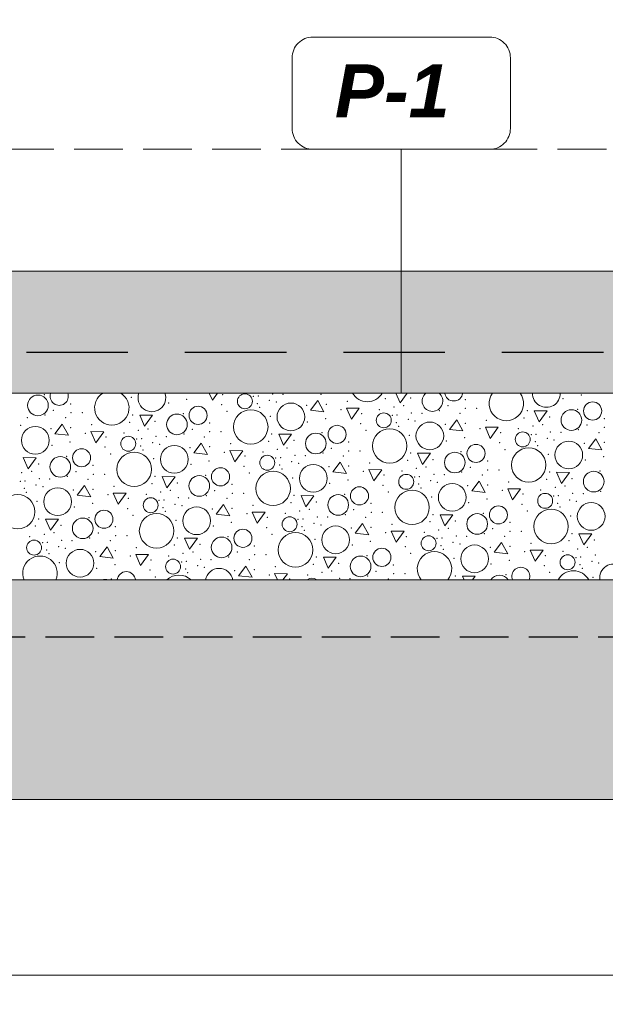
# Model space of a CAD drawing. Header units: millimetres. Extents: x -12989 to 381717, y -50461 to 30884.
# Tile 38 of 63: x 374482 to 375923, y -47765 to -45342. Entities that reach past the tile are written whole.
import ezdxf

# ---------------------------------------------------------------- set-up
doc = ezdxf.new("R2010")
doc.units = ezdxf.units.MM
doc.header["$MEASUREMENT"] = 0
for name, pattern in [('Krawędzie ukryte', [170, 120, -50]), ('Przerywana długa', [390, 250, -140]), ('Wipeout_Contour', [1000, 0, -1000])]:
    doc.linetypes.add(name, pattern=pattern)
for name, color, linetype, lineweight in [('0_Nr_pióra__1', 7, 'Continuous', 13), ('0_Nr_pióra__21', 7, 'Continuous', 25), ('A__STROPY_Nr_pióra__27', 7, 'Continuous', 25), ('A__STROPY_Nr_pióra__49', 7, 'Continuous', 15), ('A__STROPY_Nr_pióra__69', 7, 'Continuous', 13), ('A_OZN_ODNOSNIKI_Nr_pióra__6', 7, 'Continuous', 13), ('A_OZN_ODNOSNIKI_Nr_pióra__85', 7, 'Continuous', 13), ('Nowe_A_OZN_ODNOSNIKI_Nr_pióra__85', 7, 'Continuous', 13), ('Nowe_A_WYM_Nr_pióra__1', 7, 'Continuous', 13), ('Nowe_A_WYM_Nr_pióra__45', 7, 'Continuous', 15), ('Nowe_A_WYM_Nr_pióra__85', 7, 'Continuous', 13)]:
    doc.layers.add(name, color=color, linetype=linetype, lineweight=lineweight)
for name, color, linetype in [('A__STROPY', 7, 'Continuous'), ('A_OZN_ODNOSNIKI', 7, 'Continuous'), ('Nowe_04-ŚCIANY DZIAŁOWE', 7, 'Continuous'), ('Nowe_A_WYM', 7, 'Continuous')]:
    doc.layers.add(name, color=color, linetype=linetype)
for name, color, linetype, lineweight, true_color in [('A__STROPY_Nr_pióra__170', 7, 'Continuous', 5, 0x6a6a6a), ('A__STROPY_Nr_pióra__173', 7, 'Continuous', 5, 0x6a6a6a), ('A__STROPY_Nr_pióra__178', 7, 'Continuous', 5, 0x6a6a6a)]:
    doc.layers.add(name, color=color, linetype=linetype, lineweight=lineweight, true_color=true_color)
doc.styles.add('STYL_AUTOMATYCZNY_5', font='arial.ttf')
doc.styles.add('STYL_AUTOMATYCZNY_6', font='arial.ttf')
doc.dimstyles.new('STYL_AUTOMATYCZNY__2', dxfattribs={"dimtxt": 139.999998, "dimasz": 57, "dimexe": 0.18, "dimexo": 0.0625, "dimgap": 0, "dimtad": 1, "dimtih": 1, "dimtoh": 1, "dimdec": 0, "dimlfac": 0.1, "dimzin": 0, "dimdsep": 46, "dimtxsty": 'STYL_AUTOMATYCZNY_5', "dimblk": 'ARROWHEAD_6', "dimblk1": 'ARROWHEAD_6', "dimblk2": 'ARROWHEAD_6', "dimcen": 0.09, "dimse1": 1, "dimse2": 1, "dimclrd": 7, "dimclre": 7, "dimclrt": 7, "dimadec": 0, "dimazin": 0, "dimtfac": 1, "dimtdec": 4, "dimtmove": 0, "dimatfit": 3, "dimfxl": 0, "dimtolj": 1, "dimtzin": 0, "dimarcsym": 0})
doc.dimstyles.new('STYL_AUTOMATYCZNY__3', dxfattribs={"dimtxt": 0.18, "dimasz": 91.2, "dimexe": 0.18, "dimexo": 0.0625, "dimgap": 0, "dimtad": 0, "dimtih": 1, "dimtoh": 1, "dimdec": 4, "dimzin": 0, "dimdsep": 46, "dimcen": 0.09, "dimadec": 0, "dimazin": 0, "dimtfac": 1, "dimtdec": 4, "dimtmove": 0, "dimatfit": 3, "dimldrblk": 'ARROWHEAD_5', "dimfxl": 0, "dimtolj": 1, "dimtzin": 0, "dimarcsym": 0})

# ---------------------------------------------------------------- blocks, each defined once
blk = doc.blocks.new('ElemPrzekroju_19_1', base_point=(363535.4, -45960.6))
at = {"color": 254, "linetype": 'Wipeout_Contour', "lineweight": 0, "ltscale": 18532288.84054093}
blk.add_wipeout([(364085.4, -40868.8), (364085.4, -45960.6), (365405.4, -45960.6), (365385.4, -45940.6), (365385.4, -44980.6), (365405.4, -44960.6), (365385.4, -44940.6), (365385.4, -43980.6), (365405.4, -43960.6), (365385.4, -43940.6), (365385.4, -42980.6), (365405.4, -42960.6), (365385.4, -42940.6), (365385.4, -42890.6), (365535.4, -42890.6), (365535.4, -42940.6), (365515.4, -42960.6), (365535.4, -42980.6), (365535.4, -43940.6), (365515.4, -43960.6), (365535.4, -43980.6), (365535.4, -44940.6), (365515.4, -44960.6), (365535.4, -44980.6), (365535.4, -45940.6), (365515.4, -45960.6), (368165.8, -45960.6), (368165.8, -43900.6), (369175.8, -43900.6), (369175.8, -45960.6), (377985.4, -45960.6), (377985.4, -40868.8), (377979.8, -40879.2), (376871, -40282.5), (376876.7, -40272), (376874.1, -40270.6), (376865.7, -40301.8), (376827, -40291.4), (376832.2, -40272.1), (371041.4, -38720.5), (371041.4, -38736.8), (371029.4, -38736.8), (371029.4, -38720.5), (365238.6, -40272.1), (365243.8, -40291.4), (365205.1, -40301.8), (365196.8, -40270.6), (365194.1, -40272), (365199.8, -40282.5), (364091, -40879.2)], dxfattribs=at).dxf.layer = 'Nowe_04-ŚCIANY DZIAŁOWE'
blk = doc.blocks.new('*X102', base_point=(363535.4, -45960.6))
at = {"layer": 'A__STROPY_Nr_pióra__178', "color": 251, "linetype": 'Continuous', "lineweight": 5, "true_color": 0x6a6a6a}
for p, q in [((374948.5, -46260.6), (374956.2, -46278.3)), ((374956.2, -46278.3), (374969, -46260.6)), ((375215.7, -46279.2), (375197.6, -46303)), ((375230.8, -46307), (375215.7, -46279.2)), ((375407.8, -46260.6), (375418.3, -46284.7)), ((375418.3, -46284.7), (375435.8, -46260.6)), ((375197.6, -46303), (375230.8, -46307)), ((375286.2, -46297.7), (375298.2, -46325.2)), ((375317.8, -46298), (375286.2, -46297.7)), ((375298.2, -46325.2), (375317.8, -46298)), ((375748.4, -46304.2), (375760.3, -46331.6)), ((375780, -46304.5), (375748.4, -46304.2)), ((375760.3, -46331.6), (375780, -46304.5)), ((374777.5, -46314.9), (374789.4, -46342.3)), ((374809.1, -46315.2), (374777.5, -46314.9)), ((374789.4, -46342.3), (374809.1, -46315.2)), ((375557.7, -46326.1), (375539.5, -46349.9)), ((375572.8, -46353.8), (375557.7, -46326.1)), ((374586.8, -46336.8), (374568.6, -46360.6)), ((374601.9, -46364.5), (374586.8, -46336.8)), ((374657.3, -46355.3), (374669.3, -46382.8)), ((374688.9, -46355.6), (374657.3, -46355.3)), ((374669.3, -46382.8), (374688.9, -46355.6)), ((375539.5, -46349.9), (375572.8, -46353.8)), ((375628.2, -46344.6), (375640.2, -46372)), ((375659.8, -46344.9), (375628.2, -46344.6)), ((375640.2, -46372), (375659.8, -46344.9)), ((374568.6, -46360.6), (374601.9, -46364.5)), ((375119.5, -46361.7), (375131.4, -46389.2)), ((375151.1, -46362), (375119.5, -46361.7)), ((375131.4, -46389.2), (375151.1, -46362)), ((375899.7, -46372.9), (375881.5, -46396.8)), ((375914.8, -46400.7), (375899.7, -46372.9)), ((374928.8, -46383.7), (374910.6, -46407.5)), ((374943.9, -46411.4), (374928.8, -46383.7)), ((374999.3, -46402.2), (375011.2, -46429.6)), ((375030.9, -46402.5), (374999.3, -46402.2)), ((375011.2, -46429.6), (375030.9, -46402.5)), ((375881.5, -46396.8), (375914.8, -46400.7)), ((374490.5, -46419.3), (374502.5, -46446.7)), ((374522.2, -46419.6), (374490.5, -46419.3)), ((374502.5, -46446.7), (374522.2, -46419.6)), ((374910.6, -46407.5), (374943.9, -46411.4)), ((375461.4, -46408.6), (375473.4, -46436)), ((375493.1, -46408.9), (375461.4, -46408.6)), ((375473.4, -46436), (375493.1, -46408.9)), ((375270.7, -46430.5), (375252.6, -46454.3)), ((375285.9, -46458.3), (375270.7, -46430.5)), ((375341.3, -46449), (375353.2, -46476.5)), ((375372.9, -46449.3), (375341.3, -46449)), ((375353.2, -46476.5), (375372.9, -46449.3)), ((374832.5, -46466.2), (374844.5, -46493.6)), ((374864.2, -46466.5), (374832.5, -46466.2)), ((374844.5, -46493.6), (374864.2, -46466.5)), ((375252.6, -46454.3), (375285.9, -46458.3)), ((375612.7, -46477.4), (375594.6, -46501.2)), ((375627.9, -46505.1), (375612.7, -46477.4)), ((375803.4, -46455.4), (375815.4, -46482.9)), ((375835.1, -46455.7), (375803.4, -46455.4)), ((375815.4, -46482.9), (375835.1, -46455.7)), ((374641.8, -46488.1), (374623.7, -46511.9)), ((374657, -46515.8), (374641.8, -46488.1)), ((375594.6, -46501.2), (375627.9, -46505.1)), ((375683.3, -46495.9), (375695.2, -46523.3)), ((375714.9, -46496.2), (375683.3, -46495.9)), ((375695.2, -46523.3), (375714.9, -46496.2)), ((374623.7, -46511.9), (374657, -46515.8)), ((374712.4, -46506.6), (374724.3, -46534)), ((374744, -46506.9), (374712.4, -46506.6)), ((374724.3, -46534), (374744, -46506.9)), ((375174.5, -46513), (375186.5, -46540.5)), ((375206.1, -46513.3), (375174.5, -46513)), ((375186.5, -46540.5), (375206.1, -46513.3)), ((374983.8, -46534.9), (374965.7, -46558.8)), ((374999, -46562.7), (374983.8, -46534.9)), ((374545.6, -46570.6), (374557.6, -46598)), ((374577.2, -46570.9), (374545.6, -46570.6)), ((374557.6, -46598), (374577.2, -46570.9)), ((374965.7, -46558.8), (374999, -46562.7)), ((375054.4, -46553.5), (375066.3, -46580.9)), ((375086, -46553.8), (375054.4, -46553.5)), ((375066.3, -46580.9), (375086, -46553.8)), ((375516.5, -46559.9), (375528.5, -46587.3)), ((375548.1, -46560.2), (375516.5, -46559.9)), ((375528.5, -46587.3), (375548.1, -46560.2)), ((375325.8, -46581.8), (375307.7, -46605.6)), ((375341, -46609.6), (375325.8, -46581.8)), ((374887.6, -46617.4), (374899.5, -46644.9)), ((374919.2, -46617.8), (374887.6, -46617.4)), ((374899.5, -46644.9), (374919.2, -46617.8)), ((375307.7, -46605.6), (375341, -46609.6)), ((375396.4, -46600.3), (375408.3, -46627.8)), ((375428, -46600.6), (375396.4, -46600.3)), ((375408.3, -46627.8), (375428, -46600.6)), ((375858.5, -46606.7), (375870.4, -46634.2)), ((375890.1, -46607), (375858.5, -46606.7)), ((375870.4, -46634.2), (375890.1, -46607)), ((374696.9, -46639.4), (374678.8, -46663.2)), ((374712.1, -46667.1), (374696.9, -46639.4)), ((375667.8, -46628.7), (375649.7, -46652.5)), ((375683, -46656.4), (375667.8, -46628.7)), ((375738.3, -46647.2), (375750.3, -46674.6)), ((375770, -46647.5), (375738.3, -46647.2)), ((374678.8, -46663.2), (374712.1, -46667.1)), ((374767.4, -46657.9), (374779.4, -46685.3)), ((374799.1, -46658.2), (374767.4, -46657.9)), ((374779.4, -46685.3), (374799.1, -46658.2)), ((375229.6, -46664.3), (375241.5, -46691.7)), ((375261.2, -46664.6), (375229.6, -46664.3)), ((375241.5, -46691.7), (375261.2, -46664.6)), ((375649.7, -46652.5), (375683, -46656.4)), ((375750.3, -46674.6), (375770, -46647.5)), ((375038.9, -46686.2), (375020.8, -46710)), ((375054, -46714), (375038.9, -46686.2)), ((375020.8, -46710), (375054, -46714)), ((375109.4, -46704.8), (375116.3, -46720.6)), ((375141.1, -46705.1), (375109.4, -46704.8)), ((375129.8, -46720.6), (375141.1, -46705.1)), ((375571.6, -46711.2), (375575.7, -46720.6)), ((375603.2, -46711.5), (375571.6, -46711.2)), ((375596.6, -46720.6), (375603.2, -46711.5))]:
    blk.add_line(p, q, dxfattribs=at)
for centre, radius in [((374526.9, -46290.9), 25.4), ((375036.2, -46280.8), 18.4), ((375892, -46304.7), 22.3), ((374921.1, -46315.4), 22.3), ((375050.7, -46343.9), 42.4), ((375149.4, -46319.2), 34.1), ((375839.8, -46327.1), 25.4), ((374868.9, -46337.8), 25.4), ((375378.1, -46327.7), 18.4), ((375491.4, -46366), 34.1), ((374520.5, -46376.8), 34.1), ((375263.1, -46362.3), 22.3), ((375392.6, -46390.7), 42.4), ((375720.1, -46374.6), 18.4), ((374749.2, -46385.3), 18.4), ((375210.8, -46384.7), 25.4), ((375833.4, -46412.9), 34.1), ((374634.2, -46419.8), 22.3), ((374862.5, -46423.6), 34.1), ((375605.1, -46409.1), 22.3), ((375734.6, -46437.6), 42.4), ((374581.9, -46442.2), 25.4), ((374763.7, -46448.3), 42.4), ((375091.2, -46432.1), 18.4), ((375552.8, -46431.5), 25.4), ((374976.2, -46466.7), 22.3), ((375105.7, -46495.2), 42.4), ((375204.5, -46470.5), 34.1), ((375894.8, -46478.4), 25.4), ((374923.9, -46489.1), 25.4), ((375433.2, -46479), 18.4), ((374575.6, -46528), 34.1), ((375318.2, -46513.6), 22.3), ((375447.7, -46542), 42.4), ((375546.5, -46517.3), 34.1), ((374476.8, -46552.7), 42.4), ((374804.3, -46536.6), 18.4), ((375265.9, -46535.9), 25.4), ((375775.2, -46525.8), 18.4), ((374689.3, -46571.1), 22.3), ((374917.6, -46574.9), 34.1), ((375660.2, -46560.4), 22.3), ((375789.7, -46588.9), 42.4), ((375888.5, -46564.2), 34.1), ((374637, -46593.5), 25.4), ((374818.8, -46599.6), 42.4), ((375146.3, -46583.4), 18.4), ((375607.9, -46582.8), 25.4), ((375031.3, -46618), 22.3), ((375259.5, -46621.8), 34.1), ((374517.4, -46641), 18.4), ((374979, -46640.4), 25.4), ((375160.8, -46646.5), 42.4), ((375488.3, -46630.3), 18.4), ((374630.6, -46679.3), 34.1), ((375373.3, -46664.9), 22.3), ((375601.5, -46668.6), 34.1), ((374859.4, -46687.8), 18.4), ((375321, -46687.2), 25.4), ((375830.3, -46677.1), 18.4)]:
    blk.add_circle(centre, radius, dxfattribs=at)
for centre, radius, start, end in [((374579.2, -46268.6), 22.3, 159.099, 20.901), ((374708.7, -46297), 42.4, 120.9055, 59.0945), ((374807.4, -46272.3), 34.1, 159.9, 20.1), ((375337.6, -46239.4), 42.4, 209.8874, 330.1126), ((375497.8, -46280.2), 25.4, 129.4724, 50.5276), ((375550.1, -46257.8), 22.3, 187.0882, 352.9118), ((375679.6, -46286.3), 42.4, 142.7241, 37.2759), ((375778.3, -46261.6), 34.1, 178.2937, 1.7063), ((374531.9, -46704), 42.4, 337.0259, 202.9741), ((375502.8, -46693.3), 42.4, 320.0083, 219.9917), ((374972.6, -46726.2), 34.1, 9.444, 170.556), ((375715.3, -46711.7), 22.3, 336.5407, 203.4593), ((375943.5, -46715.5), 34.1, 351.3846, 188.6154), ((374692.1, -46744.8), 25.4, 72.1988, 107.8012), ((374744.4, -46722.4), 22.3, 4.7066, 175.2934), ((374873.9, -46750.9), 42.4, 45.5316, 134.4684), ((375201.3, -46734.7), 18.4, 50.1079, 129.8921), ((375663, -46734.1), 25.4, 32.0732, 147.9268), ((375844.8, -46740.2), 42.4, 27.4694, 152.5306)]:
    blk.add_arc(centre, radius, start, end, dxfattribs=at)
for p in [(374542.4, -46264.6), (374756.7, -46271.1), (374893, -46276.3), (374981.6, -46264.2), (375057.1, -46269), (375068.9, -46268), (375096.4, -46278.4), (375104.2, -46262.6), (375113.2, -46282.3), (375129.8, -46263.4), (375223.7, -46263.9), (375288.1, -46281), (375381.5, -46274.7), (375444.2, -46272.9), (375444.2, -46272.9), (375578.5, -46276.5), (375819.1, -46274.2), (375863.9, -46265.6), (374565.1, -46302.7), (374607.6, -46287.2), (374848.2, -46285), (374979.2, -46289.2), (374992.4, -46305.8), (375066.9, -46286.6), (375072.5, -46296), (375187.9, -46290.5), (375236.5, -46288.5), (375272.8, -46301.7), (375367.4, -46301.1), (375402.9, -46294.9), (375426.9, -46291.2), (375515, -46303.9), (375536, -46292), (375578.8, -46298.4), (375606.7, -46298.4), (375731.1, -46303.7), (375855.2, -46300.8), (374500.9, -46321), (374544.2, -46314.6), (374594.7, -46321.5), (374608, -46309.1), (374635.8, -46309.1), (374752.6, -46332.3), (374760.2, -46314.4), (374815.2, -46330.4), (374815.2, -46330.4), (374884.3, -46311.5), (375098.7, -46318), (375190.2, -46331.8), (375235, -46323.2), (375323.6, -46311.1), (375399, -46315.8), (375410.9, -46314.9), (375438.4, -46325.2), (375446.2, -46309.5), (375455.2, -46329.2), (375471.8, -46310.3), (375565.6, -46310.8), (375630.1, -46327.8), (375723.5, -46321.6), (375786.1, -46319.7), (375786.1, -46319.7), (375920.5, -46323.4), (374484.3, -46339.9), (374559, -46348), (374607.6, -46346.1), (374659.2, -46338.6), (374774, -46352.4), (374798, -46348.8), (374907.1, -46349.6), (374949.6, -46334.1), (374949.9, -46356), (374977.8, -46356), (375321.2, -46336.1), (375334.4, -46352.7), (375408.8, -46333.4), (375414.4, -46342.8), (375529.9, -46337.3), (375578.5, -46335.4), (375614.8, -46348.6), (375709.4, -46347.9), (375744.9, -46341.7), (375768.9, -46338.1), (375788.2, -46356.3), (375857, -46350.8), (375878, -46338.8), (375920.8, -46345.3), (374606.1, -46380.7), (374643.9, -46359.3), (374694.7, -46368.6), (374738.5, -46358.6), (374770.1, -46373.4), (374782, -46372.5), (374817.3, -46367.1), (374842.9, -46367.9), (374886.1, -46361.5), (374936.7, -46368.4), (375094.6, -46379.1), (375102.2, -46361.3), (375157.2, -46377.3), (375157.2, -46377.3), (375226.3, -46358.3), (375440.7, -46364.8), (375532.1, -46378.7), (375577, -46370), (375665.6, -46357.9), (375741, -46362.7), (375750.8, -46380.3), (375752.8, -46361.8), (375780.3, -46372.1), (375797.1, -46376), (375813.8, -46357.2), (375907.6, -46357.7), (374561.2, -46389.4), (374692.3, -46393.7), (374779.9, -46391), (374785.5, -46400.4), (374809.4, -46382.8), (374826.2, -46386.8), (374901, -46394.9), (374949.6, -46392.9), (375001.2, -46385.4), (375116, -46399.3), (375140, -46395.6), (375249.1, -46396.4), (375291.6, -46381), (375291.9, -46402.8), (375319.8, -46402.8), (375663.2, -46383), (375676.4, -46399.6), (375756.4, -46389.7), (375871.9, -46384.2), (375920.5, -46382.2), (374597.4, -46415.9), (374705.5, -46410.3), (374811.8, -46422.4), (374948.1, -46427.6), (374985.9, -46406.1), (375036.6, -46415.5), (375080.5, -46405.5), (375112.1, -46420.2), (375123.9, -46419.3), (375159.3, -46413.9), (375184.9, -46414.7), (375228.1, -46408.3), (375278.7, -46415.2), (375436.6, -46426), (375444.2, -46408.2), (375499.2, -46424.1), (375499.2, -46424.1), (375568.3, -46405.2), (375633.5, -46427.8), (375782.7, -46411.7), (375874.1, -46425.5), (375919, -46416.9), (374511.1, -46453.2), (374528.3, -46434.9), (374528.3, -46434.9), (374662.7, -46438.5), (374903.2, -46436.2), (375034.3, -46440.5), (375121.9, -46437.9), (375127.5, -46447.3), (375151.4, -46429.7), (375168.2, -46433.6), (375242.9, -46441.7), (375291.6, -46439.8), (375327.9, -46453), (375343.1, -46432.3), (375422.5, -46452.3), (375458, -46446.2), (375482, -46442.5), (375591.1, -46443.3), (375633.9, -46449.7), (375661.8, -46449.7), (375910.3, -46452), (374487.1, -46456.9), (374495, -46476.9), (374530.4, -46471.5), (374556, -46472.3), (374599.2, -46465.9), (374620.2, -46454), (374649.8, -46472.8), (374663, -46460.4), (374690.9, -46460.4), (374815.3, -46465.7), (374939.4, -46462.8), (375047.5, -46457.1), (375153.8, -46469.3), (375290.1, -46474.5), (375378.6, -46462.4), (375454.1, -46467.1), (375465.9, -46466.2), (375493.4, -46476.5), (375501.3, -46460.8), (375526.9, -46461.6), (375570.1, -46455.2), (375620.7, -46462.1), (375778.6, -46472.9), (375786.1, -46455), (375841.2, -46471), (375841.2, -46471), (374483.2, -46477.8), (374493, -46495.4), (374522.5, -46487.2), (374539.3, -46491.2), (374614, -46499.3), (374662.7, -46497.4), (374714.2, -46489.8), (374807.7, -46483.6), (374853.1, -46500.1), (374870.3, -46481.7), (374870.3, -46481.7), (374962.2, -46500.8), (375004.6, -46485.4), (375245.2, -46483.1), (375376.3, -46487.4), (375463.9, -46484.7), (375469.5, -46494.1), (375510.2, -46480.5), (375584.9, -46488.6), (375633.6, -46486.7), (375669.9, -46499.9), (375685.1, -46479.1), (375764.4, -46499.2), (375800, -46493), (375824, -46489.4), (374498.6, -46504.8), (374699, -46510.6), (374749.7, -46519.9), (374793.5, -46509.9), (374825.2, -46524.7), (374829.1, -46503.7), (374837, -46523.8), (374872.4, -46518.3), (374898, -46519.2), (374941.2, -46512.8), (374991.8, -46519.7), (375005, -46507.3), (375032.8, -46507.3), (375157.2, -46512.6), (375281.4, -46509.6), (375389.5, -46504), (375495.8, -46516.1), (375632.1, -46521.3), (375720.6, -46509.2), (375796.1, -46514), (375807.9, -46513), (375835.4, -46523.4), (375843.3, -46507.6), (375868.9, -46508.4), (375912.1, -46502.1), (374524.9, -46526.8), (374616.3, -46540.7), (374661.2, -46532), (374747.4, -46545), (374835, -46542.3), (374864.5, -46534.1), (374881.3, -46538), (374956, -46546.2), (375004.7, -46544.2), (375056.2, -46536.7), (375149.7, -46530.4), (375195, -46546.9), (375212.3, -46528.6), (375212.3, -46528.6), (375304.2, -46547.7), (375346.6, -46532.3), (375587.2, -46530), (375718.3, -46534.2), (375805.9, -46531.6), (375811.5, -46541), (375852.2, -46527.3), (374528.3, -46570.2), (374652.5, -46567.2), (374760.6, -46561.6), (374840.6, -46551.7), (374866.8, -46573.7), (375041, -46557.4), (375091.7, -46566.8), (375135.5, -46556.8), (375167.2, -46571.5), (375171.1, -46550.6), (375179, -46570.6), (375214.4, -46565.2), (375240, -46566), (375283.2, -46559.6), (375333.8, -46566.5), (375347, -46554.1), (375374.8, -46554.1), (375499.2, -46559.5), (375623.4, -46556.5), (375731.5, -46550.9), (375837.7, -46563), (374520.8, -46588), (374583.4, -46586.1), (374583.4, -46586.1), (374717.7, -46589.8), (374958.3, -46587.5), (375003.2, -46578.9), (375089.4, -46591.8), (375177, -46589.2), (375182.6, -46598.5), (375206.5, -46581), (375223.3, -46584.9), (375298, -46593), (375346.7, -46591.1), (375398.2, -46583.6), (375491.7, -46577.3), (375513.1, -46597.4), (375537, -46593.8), (375554.3, -46575.4), (375554.3, -46575.4), (375646.1, -46594.6), (375688.6, -46579.1), (374506.6, -46614.3), (374542.2, -46608.2), (374566.1, -46604.5), (374585.4, -46622.8), (374654.3, -46617.2), (374675.3, -46605.3), (374718.1, -46611.7), (374745.9, -46611.7), (374870.3, -46617), (374994.5, -46614), (375102.6, -46608.4), (375208.8, -46620.6), (375383, -46604.3), (375433.7, -46613.7), (375477.5, -46603.6), (375509.2, -46618.4), (375521, -46617.5), (375556.3, -46612.1), (375581.9, -46612.9), (375625.2, -46606.5), (375675.8, -46613.4), (375689, -46601), (375716.8, -46601), (375841.2, -46606.3), (375896.3, -46622.3), (375896.3, -46622.3), (374538.3, -46629.1), (374548.1, -46646.7), (374550.1, -46628.2), (374577.6, -46638.5), (374594.4, -46642.5), (374611, -46623.6), (374704.9, -46624.1), (374769.3, -46641.1), (374862.8, -46634.9), (374925.4, -46633), (374925.4, -46633), (375059.7, -46636.7), (375300.3, -46634.4), (375345.1, -46625.7), (375431.4, -46638.7), (375519, -46636), (375524.6, -46645.4), (375548.5, -46627.8), (375565.3, -46631.8), (375640, -46639.9), (375688.6, -46637.9), (375740.2, -46630.4), (375833.7, -46624.2), (375855, -46644.3), (375879, -46640.6), (374553.7, -46656.1), (374669.1, -46650.6), (374717.7, -46648.7), (374754.1, -46661.9), (374804.8, -46671.2), (374848.6, -46661.2), (374884.1, -46655), (374908.1, -46651.4), (374927.4, -46669.6), (374953, -46670.4), (374996.3, -46664.1), (375017.2, -46652.1), (375046.9, -46670.9), (375060.1, -46658.5), (375087.9, -46658.5), (375212.3, -46663.9), (375336.5, -46660.9), (375444.6, -46655.3), (375550.8, -46667.4), (375725, -46651.2), (375775.7, -46660.5), (375819.5, -46650.5), (375851.2, -46665.3), (375863, -46664.3), (375898.3, -46658.9), (374579.9, -46678.1), (374671.4, -46692), (374716.2, -46683.3), (374880.3, -46676), (374890.1, -46693.6), (374892.1, -46675.1), (374919.6, -46685.4), (374936.4, -46689.3), (375059.7, -46695.5), (375111.3, -46688), (375204.7, -46681.7), (375267.4, -46679.9), (375267.4, -46679.9), (375401.7, -46683.5), (375642.3, -46681.3), (375687.1, -46672.6), (375773.3, -46685.5), (375861, -46682.9), (375866.6, -46692.3), (375890.5, -46674.7), (375907.3, -46678.6), (374707.6, -46718.5), (374802.4, -46696.2), (374815.6, -46712.9), (374895.7, -46703), (375011.1, -46697.5), (375096.1, -46708.7), (375146.8, -46718.1), (375190.6, -46708.1), (375226.1, -46701.9), (375250.1, -46698.2), (375269.4, -46716.5), (375295, -46717.3), (375338.3, -46710.9), (375359.2, -46699), (375388.9, -46717.8), (375402.1, -46705.4), (375429.9, -46705.4), (375554.3, -46710.7), (375678.5, -46707.8), (375786.5, -46702.1), (375892.8, -46714.3)]:
    blk.add_point(p, dxfattribs=at)
blk = doc.blocks.new('ElemPrzekroju_86_1', base_point=(363535.4, -45960.6))
at = {"color": 254, "linetype": 'Wipeout_Contour', "lineweight": 0, "ltscale": 1495550.477204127}
blk.add_wipeout([(363818.5, -45960.6), (363818.5, -46160.6), (378258.5, -46160.6), (378258.5, -45960.6)], dxfattribs=at).dxf.layer = 'A__STROPY'
at = {"color": 254, "linetype": 'Wipeout_Contour', "lineweight": 0, "ltscale": 1496013.813862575}
blk.add_wipeout([(363818.5, -46720.6), (363818.5, -47260.6), (378258.5, -47260.6), (378258.5, -46720.6)], dxfattribs=at).dxf.layer = 'A__STROPY'
at = {"layer": 'A__STROPY_Nr_pióra__170', "linetype": 'Continuous', "lineweight": 5, "true_color": 0x6a6a6a}
h = blk.add_hatch(dxfattribs=at)
h.set_pattern_fill('Beton_0001', color=251, style=0, pattern_type=2)
h.set_pattern_definition([(45, (363535.4, -45960.59), (-63.6396, 63.6396), [67.5, -22.5]), (45, (363535.4, -45896.95), (-63.6396, 63.6396), [67.5, -22.5])])
h.paths.add_polyline_path([(363818.5, -45960.6), (363818.5, -46160.6), (378258.5, -46160.6), (378258.5, -45960.6)])
at = {"layer": 'A__STROPY_Nr_pióra__173', "linetype": 'Continuous', "lineweight": 5, "true_color": 0x6a6a6a}
h = blk.add_hatch(dxfattribs=at)
h.set_pattern_fill('Grunt_0001', color=251, style=0, pattern_type=2)
h.set_pattern_definition([(45, (363535.4, -45960.59), (-95.4594, 95.4594), []), (45, (363503.58, -45928.77), (-190.919, 190.919), []), (45, (363471.76, -45896.95), (-190.919, 190.919), []), (135, (363439.945, -45865.132), (31.8198, 31.8198), [135, -135])])
h.paths.add_polyline_path([(363818.5, -46720.6), (363818.5, -47260.6), (378258.5, -47260.6), (378258.5, -46720.6)])
at = {"layer": 'A__STROPY_Nr_pióra__49', "color": 7, "linetype": 'Continuous', "lineweight": 15}
blk.add_line((378258.5, -45960.6), (363818.5, -45960.6), dxfattribs=at)
at = {"layer": 'A__STROPY_Nr_pióra__69', "color": 7, "linetype": 'Continuous', "lineweight": 13}
blk.add_line((378258.5, -47260.6), (363818.5, -47260.6), dxfattribs=at)
at = {"color": 254, "linetype": 'Wipeout_Contour', "lineweight": 0, "ltscale": 1495624.499583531}
blk.add_wipeout([(363818.5, -46160.6), (363818.5, -46260.6), (378258.5, -46260.6), (378258.5, -46160.6)], dxfattribs=at).dxf.layer = 'A__STROPY'
at = {"layer": 'A__STROPY_Nr_pióra__178', "linetype": 'Continuous', "lineweight": 5, "true_color": 0x6a6a6a}
h = blk.add_hatch(dxfattribs=at)
h.set_pattern_fill('Chudy_beton_B15_I_WSC_0001', color=251, style=0, pattern_type=2)
h.set_pattern_definition([(0, (363535.4, -45960.6), (0, 233.827), [14.625, -120.375]), (0, (363602.9, -45843.68), (0, 233.827), [14.625, -120.375]), (60, (363535.4, -45960.6), (-202.5, 116.9134), [14.625, -120.375]), (60, (363670.4, -45960.6), (-202.5, 116.9134), [14.625, -120.375]), (120, (363550.03, -45960.6), (202.5, 116.9134), [14.625, -120.375]), (120, (363685.03, -45960.6), (202.5, 116.9134), [14.625, -120.375]), (0, (363535.404, -45938.09), (0, 45), [0, -45, 0, -67.5]), (45, (363557.904, -45938.09), (-31.8198, 31.8198), [0, -33.75, 0, -56.25])])
h.paths.add_polyline_path([(363818.5, -46160.6), (363818.5, -46260.6), (378258.5, -46260.6), (378258.5, -46160.6)])
at = {"layer": 'A__STROPY_Nr_pióra__27', "color": 7, "linetype": 'Przerywana długa', "lineweight": 25}
blk.add_line((378258.5, -46160.6), (363818.5, -46160.6), dxfattribs=at)
at = {"color": 254, "linetype": 'Wipeout_Contour', "lineweight": 0, "ltscale": 1495763.64850737}
blk.add_wipeout([(363818.5, -46720.6), (378258.5, -46720.6), (378258.5, -46260.6), (363818.5, -46260.6)], dxfattribs=at).dxf.layer = 'A__STROPY'
at = {"layer": 'A__STROPY_Nr_pióra__49', "color": 7, "linetype": 'Continuous', "lineweight": 15}
for p, q in [((378258.5, -46260.6), (363818.5, -46260.6)), ((378258.5, -46720.6), (363818.5, -46720.6))]:
    blk.add_line(p, q, dxfattribs=at)
at = {"layer": 'A__STROPY', "lineweight": 0}
blk.add_blockref('*X102', (363535.4, -45960.6), dxfattribs=at)
blk = doc.blocks.new('*D178', base_point=(363535.4, -45960.6))
at = {"layer": 'Nowe_A_WYM_Nr_pióra__45', "color": 7, "linetype": 'Continuous', "lineweight": 15}
for p, q in [((363668.6, -47663.2), (363608.6, -47723.2)), ((363848.6, -47663.2), (363788.6, -47723.2))]:
    blk.add_line(p, q, dxfattribs=at)
at = {"layer": 'Nowe_A_WYM_Nr_pióra__85', "color": 7, "linetype": 'Continuous', "lineweight": 13}
for p, q in [((363818.6, -47749.5), (363818.6, -47637)), ((363638.6, -47693.2), (363818.6, -47693.2)), ((363818.6, -47693.2), (378258.5, -47693.2))]:
    blk.add_line(p, q, dxfattribs=at)
blk = doc.blocks.new('ARROWHEAD_6')
at = {"color": 0, "linetype": 'Continuous', "lineweight": 0}
for p, q in [((-0.5, -0.5), (0.5, 0.5)), ((0, 0), (-1, 0))]:
    blk.add_line(p, q, dxfattribs=at)
blk = doc.blocks.new('*D179', base_point=(363535.4, -45960.6))
at = {"layer": 'Nowe_A_WYM_Nr_pióra__45', "color": 7, "linetype": 'Continuous', "lineweight": 15}
for p, q in [((363848.6, -47663.2), (363788.6, -47723.2)), ((378288.5, -47663.2), (378228.5, -47723.2))]:
    blk.add_line(p, q, dxfattribs=at)
at = {"layer": 'Nowe_A_WYM_Nr_pióra__85', "color": 7, "linetype": 'Continuous', "lineweight": 13}
for p, q in [((378258.5, -47749.5), (378258.5, -47637)), ((363818.6, -47693.2), (378258.5, -47693.2))]:
    blk.add_line(p, q, dxfattribs=at)
at = {"layer": 'Nowe_A_WYM_Nr_pióra__1', "color": 7, "lineweight": 13, "char_height": 140, "attachment_point": 7, "style": 'STYL_AUTOMATYCZNY_5'}
for s, insert in [('\\A1;{\\pql;\\fArial|b0|i0|c238|p0;\\W1.000000;18}', (363848.6, -47665.2)), ('\\A1;{\\pql;\\fArial|b0|i0|c238|p0;\\W1.000000;1\xa0444}', (370798.3, -47665.2)), ('\\A1;{\\pql;\\fArial|b0|i0|c238|p0;\\W1.000000;18}', (378014.9, -47665.2))]:
    blk.add_mtext(s, dxfattribs=dict(at, insert=insert))
blk = doc.blocks.new('*D182', base_point=(363535.4, -45960.6))
at = {"layer": 'Nowe_A_WYM_Nr_pióra__45', "color": 7, "linetype": 'Continuous', "lineweight": 15}
for p, q in [((363568.6, -47923.2), (363508.6, -47983.2)), ((363815.4, -47923.2), (363755.4, -47983.2))]:
    blk.add_line(p, q, dxfattribs=at)
at = {"layer": 'Nowe_A_WYM_Nr_pióra__85', "color": 7, "linetype": 'Continuous', "lineweight": 13}
for p, q in [((363538.6, -48009.5), (363538.6, -47897)), ((363785.4, -48009.5), (363785.4, -47897)), ((363493.6, -47953.2), (363538.6, -47953.2)), ((363538.6, -47953.2), (363785.4, -47953.2)), ((363785.4, -47953.2), (378285.4, -47953.2))]:
    blk.add_line(p, q, dxfattribs=at)
at = {"layer": 'Nowe_A_WYM_Nr_pióra__1', "color": 7, "lineweight": 13, "insert": (363295.1, -47925.2), "char_height": 140, "attachment_point": 7, "style": 'STYL_AUTOMATYCZNY_5'}
blk.add_mtext('\\A1;{\\pql;\\fArial|b0|i0|c238|p0;\\W1.000000;25}', dxfattribs=at)
blk = doc.blocks.new('*D183', base_point=(363535.4, -45960.6))
at = {"layer": 'Nowe_A_WYM_Nr_pióra__45', "color": 7, "linetype": 'Continuous', "lineweight": 15}
for p, q in [((363815.4, -47923.2), (363755.4, -47983.2)), ((378315.4, -47923.2), (378255.4, -47983.2))]:
    blk.add_line(p, q, dxfattribs=at)
at = {"layer": 'Nowe_A_WYM_Nr_pióra__85', "color": 7, "linetype": 'Continuous', "lineweight": 13}
for p, q in [((378285.4, -48009.5), (378285.4, -47897)), ((363785.4, -47953.2), (378285.4, -47953.2))]:
    blk.add_line(p, q, dxfattribs=at)
at = {"layer": 'Nowe_A_WYM_Nr_pióra__1', "color": 7, "lineweight": 13, "char_height": 140, "attachment_point": 7, "style": 'STYL_AUTOMATYCZNY_5'}
for s, insert in [('\\A1;{\\pql;\\fArial|b0|i0|c238|p0;\\W1.000000;1\xa0450}', (370688.4, -47925.2)), ('\\A1;{\\pql;\\fArial|b0|i0|c238|p0;\\W1.000000;25}', (378041.8, -47925.2))]:
    blk.add_mtext(s, dxfattribs=dict(at, insert=insert))
blk = doc.blocks.new('*D185', base_point=(363535.4, -45960.6))
at = {"layer": 'Nowe_A_WYM_Nr_pióra__45', "color": 7, "linetype": 'Continuous', "lineweight": 15}
for p, q in [((363568.6, -48183.2), (363508.6, -48243.2)), ((378508.5, -48243.2), (378568.5, -48183.2))]:
    blk.add_line(p, q, dxfattribs=at)
at = {"layer": 'Nowe_A_WYM_Nr_pióra__85', "color": 7, "linetype": 'Continuous', "lineweight": 13}
for p, q in [((363538.6, -48269.5), (363538.6, -48157)), ((378538.5, -48269.5), (378538.5, -48157)), ((363493.6, -48213.2), (363538.6, -48213.2)), ((363538.6, -48213.2), (378538.5, -48213.2)), ((378538.5, -48213.2), (378583.5, -48213.2))]:
    blk.add_line(p, q, dxfattribs=at)
at = {"layer": 'Nowe_A_WYM_Nr_pióra__1', "color": 7, "lineweight": 13, "insert": (370798.3, -48185.2), "char_height": 140, "attachment_point": 7, "style": 'STYL_AUTOMATYCZNY_5'}
blk.add_mtext('\\A1;{\\pql;\\fArial|b0|i0|c238|p0;\\W1.000000;1\xa0500}', dxfattribs=at)
blk = doc.blocks.new('ARROWHEAD_5')
at = {"linetype": 'Continuous', "lineweight": 0}
blk.add_hatch(color=0, dxfattribs=at).paths.add_polyline_path([(-1, 0.2679), (0, 0), (-1, -0.2679)])
at = {"color": 0, "linetype": 'Continuous', "lineweight": 0}
blk.add_line((0, 0), (-1, 0), dxfattribs=at)
blk = doc.blocks.new('Etykieta_7_1', base_point=(375421.1, -45960.6))
at = {"color": 254, "linetype": 'Wipeout_Contour', "lineweight": 0, "ltscale": 9076104.117591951}
blk.add_wipeout([(375203.6, -45660.6), (375638.6, -45660.6), (375638.6, -45660.6), (375664.1, -45653.7), (375682.8, -45635.1), (375689.7, -45609.5), (375689.7, -45609.5), (375689.7, -45435.4), (375689.7, -45435.4), (375682.8, -45409.8), (375664.1, -45391.1), (375638.6, -45384.3), (375638.6, -45384.3), (375203.6, -45384.3), (375203.6, -45384.3), (375178.1, -45391.1), (375159.4, -45409.8), (375152.5, -45435.4), (375152.5, -45435.4), (375152.5, -45609.5), (375152.5, -45609.5), (375159.4, -45635.1), (375178.1, -45653.7)], dxfattribs=at).dxf.layer = 'A_OZN_ODNOSNIKI'
at = {"layer": 'A_OZN_ODNOSNIKI_Nr_pióra__85', "color": 7, "linetype": 'Continuous', "lineweight": 13}
for p, q in [((375421.1, -45661.1), (375421.1, -45660.6)), ((375421.1, -46260.1), (375421.1, -45661.1))]:
    blk.add_line(p, q, dxfattribs=at)
at = {"layer": 'A_OZN_ODNOSNIKI_Nr_pióra__85', "color": 7, "linetype": 'Continuous', "lineweight": 13, "flags": 128}
blk.add_lwpolyline([(375203.6, -45660.6, -0.414214), (375152.5, -45609.5), (375152.5, -45435.4, -0.414214), (375203.6, -45384.3), (375638.6, -45384.3, -0.414214), (375689.7, -45435.4), (375689.7, -45609.5, -0.414214), (375638.6, -45660.6)], format="xyb", close=True, dxfattribs=at)
at = {"layer": 'A_OZN_ODNOSNIKI_Nr_pióra__6', "color": 7, "lineweight": 13, "insert": (375257.6, -45451.6), "char_height": 130, "attachment_point": 1, "style": 'STYL_AUTOMATYCZNY_6'}
blk.add_mtext('\\A1;{\\pql;\\pt0,6000;\\fArial|b1|i1|c238|p0;\\W1.000000;P-1\\fArial|b1|i1|c238|p0;\\W1.000000;\\A1{\\H.66x;\\S^  ;}\\fArial|b1|i1|c238|p0;\\W1.000000;\\fArial|b1|i1|c238|p0;\\W1.000000;\\A1{\\H.66x;\\S^  ;}\\fArial|b1|i1|c238|p0;\\W1.000000; \\fArial|b1|i1|c238|p0;\\W1.000000;\\fArial|b1|i1|c238|p0;\\W1.000000;\\fArial|b1|i1|c238|p0;\\W1.000000;\\fArial|b1|i1|c238|p0;\\W1.000000;\\fArial|b1|i1|c238|p0;\\W1.000000;\\fArial|b1|i1|c238|p0;\\W1.000000;\\fArial|b1|i1|c238|p0;\\W1.000000;\\fArial|b1|i1|c238|p0;\\W1.000000;\\fArial|b1|i1|c238|p0;\\W1.000000;\\fArial|b1|i1|c238|p0;\\W1.000000;\\fArial|b1|i1|c238|p0;\\W1.000000;\\fArial|b1|i1|c238|p0;\\W1.000000;\\fArial|b1|i1|c238|p0;\\W1.000000;\\fArial|b1|i1|c238|p0;\\W1.000000;\\fArial|b1|i1|c238|p0;\\W1.000000;\\fArial|b1|i1|c238|p0;\\W1.000000;\\fArial|b1|i1|c238|p0;\\W1.000000;\\fArial|b1|i1|c238|p0;\\W1.000000;\\fArial|b1|i1|c238|p0;\\W1.000000;\\fArial|b1|i1|c238|p0;\\W1.000000;\\fArial|b1|i1|c238|p0;\\W1.000000;\\fArial|b1|i1|c238|p0;\\W1.000000;\\fArial|b1|i1|c238|p0;\\W1.000000;\\fArial|b1|i1|c238|p0;\\W1.000000;\\fArial|b1|i1|c238|p0;\\W1.000000;\\fArial|b1|i1|c238|p0;\\W1.000000;\\fArial|b1|i1|c238|p0;\\W1.000000;\\fArial|b1|i1|c238|p0;\\W1.000000;\\fArial|b1|i1|c238|p0;\\W1.000000;\\fArial|b1|i1|c238|p0;\\W1.000000;\\fArial|b1|i1|c238|p0;\\W1.000000;\\fArial|b1|i1|c238|p0;\\W1.000000;\\fArial|b1|i1|c238|p0;\\W1.000000;\\fArial|b1|i1|c238|p0;\\W1.000000;\\fArial|b1|i1|c238|p0;\\W1.000000;\\fArial|b1|i1|c238|p0;\\W1.000000;\\fArial|b1|i1|c238|p0;\\W1.000000;\\fArial|b1|i1|c238|p0;\\W1.000000;\\fArial|b1|i1|c238|p0;\\W1.000000;\\fArial|b1|i1|c238|p0;\\W1.000000;\\fArial|b1|i1|c238|p0;\\W1.000000;\\fArial|b1|i1|c238|p0;\\W1.000000;\\fArial|b1|i1|c238|p0;\\W1.000000;}', dxfattribs=at)

msp = doc.modelspace()

# ---------------------------------------------------------------- block references
at = {"layer": 'Nowe_04-ŚCIANY DZIAŁOWE', "lineweight": 0}
msp.add_blockref('ElemPrzekroju_19_1', (363535.4, -45960.6), dxfattribs=at)

# ---------------------------------------------------------------- dimensions: what is measured, and where the dimension line sits
at = {"layer": 'Nowe_A_WYM', "color": 7, "linetype": 'Continuous', "lineweight": 13}
dim = msp.add_linear_dim(base=(378285.4, -47953.2), p1=(363785.4, -48688.5), p2=(378285.4, -48688.5), dimstyle='STYL_AUTOMATYCZNY__2', dxfattribs=at)
dim.commit()
dim.dimension.update_dxf_attribs({"geometry": '*D183', "text_midpoint": (370928.5, -47855.2), "dimtype": 160})

# ---------------------------------------------------------------- next in the draw order: linework, layer by layer
at = {"layer": '0_Nr_pióra__1', "color": 7, "linetype": 'Krawędzie ukryte', "lineweight": 13}
msp.add_line((369175.8, -45660.6), (378185.4, -45660.6), dxfattribs=at)

# ---------------------------------------------------------------- next in the draw order: block references
at = {"layer": 'A__STROPY', "lineweight": 0}
msp.add_blockref('ElemPrzekroju_86_1', (363535.4, -45960.6), dxfattribs=at)

# ---------------------------------------------------------------- next in the draw order: linework, layer by layer
at = {"layer": '0_Nr_pióra__21', "color": 7, "linetype": 'Krawędzie ukryte', "lineweight": 25}
msp.add_lwpolyline([(374035.4, -46860.6), (377385.4, -46860.6)], dxfattribs=at)

# ---------------------------------------------------------------- next in the draw order: block references
at = {"layer": 'A_OZN_ODNOSNIKI', "color": 7, "linetype": 'Continuous', "lineweight": 13}
msp.add_blockref('Etykieta_7_1', (375421.1, -45960.6), dxfattribs=at)

# ---------------------------------------------------------------- next in the draw order: dimensions: what is measured, and where the dimension line sits
at = {"layer": 'Nowe_A_WYM', "color": 7, "linetype": 'Continuous', "lineweight": 13}
for base, p1, p2, picture, middle in [((363785.4, -47953.2), (363538.6, -46860.6), (363785.4, -48688.5), '*D182', (363401.6, -47855.2)), ((378538.5, -48213.2), (363538.6, -46860.6), (378538.5, -46860.6), '*D185', (371038.5, -48115.2)), ((363818.6, -47693.2), (363638.6, -46860.6), (363818.6, -46860.6), '*D178', (363955.2, -47595.2)), ((378258.5, -47693.2), (363818.6, -46860.6), (378258.5, -46860.6), '*D179', (371038.5, -47595.2))]:
    dim = msp.add_linear_dim(base=base, p1=p1, p2=p2, dimstyle='STYL_AUTOMATYCZNY__2', dxfattribs=at)
    dim.commit()
    dim.dimension.update_dxf_attribs({"geometry": picture, "text_midpoint": middle, "dimtype": 160})

# ---------------------------------------------------------------- next in the draw order: leaders
at = {"layer": 'Nowe_A_OZN_ODNOSNIKI_Nr_pióra__85', "color": 7, "linetype": 'Continuous', "lineweight": 13, "annotation_type": 0, "has_hookline": 1, "hookline_direction": 0, "text_width": 1218.3}
msp.add_leader([(373167.9, -47026.2), (374321.9, -48122.4), (374426.3, -48122.4)], dimstyle='STYL_AUTOMATYCZNY__3', dxfattribs=at)

doc.saveas('drawing.dxf')
